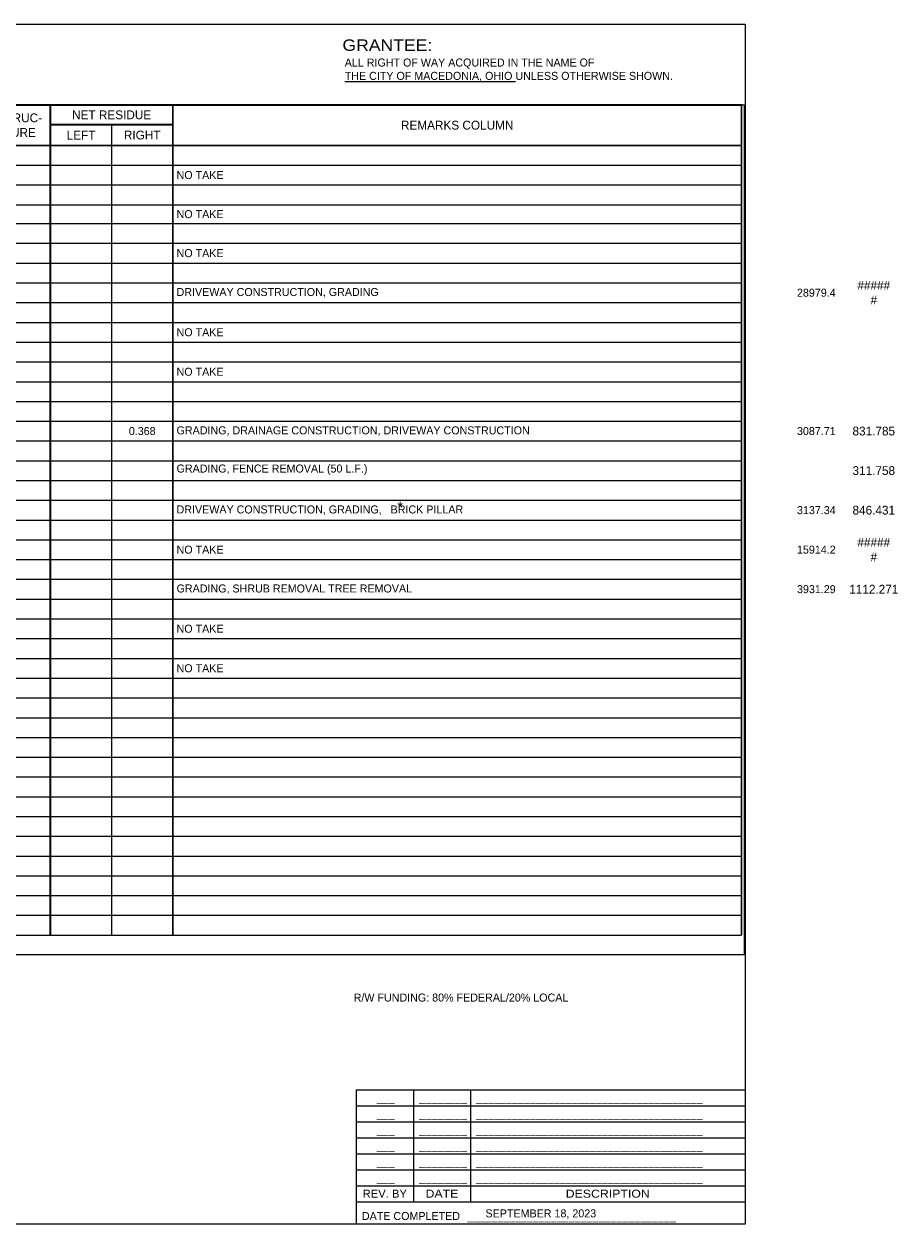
# Model space of a CAD drawing. Header units: feet. Extents: x 2097028.3 to 2097101.5, y 654105.8 to 654133.
# Tile 4 of 4: x 2097086.2 to 2097101.5, y 654112 to 654133. Entities that reach past the tile are written whole.
import ezdxf
from ezdxf.enums import TextEntityAlignment as Align

# ---------------------------------------------------------------- set-up
doc = ezdxf.new("R2010")
doc.units = ezdxf.units.FT
doc.header["$MEASUREMENT"] = 0
doc.layers.add('0_View_Frame_Border', color=251, linetype='Continuous', plot=False)
doc.layers.add('SH_Data', color=7, linetype='Continuous')
doc.layers.add('SH_Text', color=7, linetype='Continuous')
doc.styles.add('Font 70-Main Title', font='txt', dxfattribs={"width": 1.15, "height": 0.25})
doc.styles.add('Font 70-Title', font='txt', dxfattribs={"width": 1.15, "height": 0.2})
doc.styles.add('Slanted-Normal', font='font31.shx')
doc.styles.add('Straight-Normal LS 0.50', font='font30.shx', dxfattribs={"height": 0.14})
doc.styles.add('Straight_Normal', font='font30.shx', dxfattribs={"height": 0.14})

# ---------------------------------------------------------------- blocks, each defined once
blk = doc.blocks.new('*A970')
at = {"layer": 'SH_Data', "linetype": 'Continuous', "ltscale": 0.131765, "const_width": 0.0329}
for points in [[(30.438, -14.527), (30.438, 0), (0, 0), (0, -14.527)], [(1.021, 0), (1.021, -14.527)], [(5.666, 0), (5.666, -14.527)], [(7.132, 0), (7.132, -14.527)], [(9.602, 0), (9.602, -14.527)], [(12.995, 0), (12.995, -14.527)], [(14.066, 0), (14.066, -14.527)], [(15.136, 0), (15.136, -14.527)], [(16.207, 0), (16.207, -14.527)], [(17.278, 0), (17.278, -14.527)], [(18.348, 0), (18.348, -14.527)], [(20.489, 0), (20.489, -14.527)], [(7.132, -0.346), (12.995, -0.346)], [(18.348, -0.346), (20.489, -0.346)], [(0, -0.708), (30.438, -0.708)]]:
    blk.add_lwpolyline(points, dxfattribs=at)
at = {"layer": 'SH_Data', "linetype": 'Continuous', "ltscale": 0.131765}
for points in [[(8.367, -0.346), (8.367, -1.054)], [(11.76, -0.346), (11.76, -14.527)], [(19.419, -0.346), (19.419, -14.527)], [(0, -1.054), (30.438, -1.054)], [(0, -1.4), (30.438, -1.4)], [(8.367, -1.4), (8.367, -1.746)], [(0, -1.746), (30.438, -1.746)], [(0, -2.075), (30.438, -2.075)], [(0, -2.421), (30.438, -2.421)], [(0, -2.767), (30.438, -2.767)], [(8.367, -2.767), (8.367, -3.113)], [(0, -3.113), (30.438, -3.113)], [(0, -3.459), (30.438, -3.459)], [(8.367, -3.459), (8.367, -3.805)], [(0, -3.805), (30.438, -3.805)], [(0, -4.151), (30.438, -4.151)], [(0, -4.496), (30.438, -4.496)], [(0, -4.842), (1.021, -4.842)], [(5.666, -4.842), (30.438, -4.842)], [(0, -5.188), (30.438, -5.188)], [(8.367, -5.188), (8.367, -6.918)], [(0, -5.534), (30.438, -5.534)], [(0, -5.88), (1.021, -5.88)], [(5.666, -5.88), (30.438, -5.88)], [(0, -6.226), (1.021, -6.226)], [(5.666, -6.226), (30.438, -6.226)], [(0, -6.572), (30.438, -6.572)], [(0, -6.918), (30.438, -6.918)], [(0, -7.264), (30.438, -7.264)], [(8.367, -7.264), (8.367, -7.609)], [(0, -7.609), (30.438, -7.609)], [(0, -7.955), (30.438, -7.955)], [(8.367, -7.955), (8.367, -8.993)], [(0, -8.301), (30.438, -8.301)], [(0, -8.647), (30.438, -8.647)], [(0, -8.993), (30.438, -8.993)], [(0, -9.339), (30.438, -9.339)], [(8.367, -9.339), (8.367, -9.685)], [(0, -9.685), (30.438, -9.685)], [(0, -10.031), (30.438, -10.031)], [(8.367, -10.031), (8.367, -14.527)], [(0, -10.376), (30.438, -10.376)], [(0, -10.722), (30.438, -10.722)], [(0, -11.068), (30.438, -11.068)], [(0, -11.414), (30.438, -11.414)], [(0, -11.76), (30.438, -11.76)], [(0, -12.106), (30.438, -12.106)], [(0, -12.452), (30.438, -12.452)], [(0, -12.798), (30.438, -12.798)], [(0, -13.144), (30.438, -13.144)], [(0, -13.489), (30.438, -13.489)], [(0, -13.835), (30.438, -13.835)], [(0, -14.181), (30.438, -14.181)], [(0, -14.527), (30.438, -14.527)]]:
    blk.add_lwpolyline(points, dxfattribs=at)
at = {"layer": 'SH_Text', "style": 'Slanted-Normal'}
for s, insert, char_height, width, attachment_point in [('PARCEL NO.', (0.511, -0.354), 0.154, 0.88941, 5), ('OWNERS RECORD', (8.367, -0.173), 0.154, 2.33883, 5), ("AUDITOR'S", (11.299, -0.173), 0.154, 3.26118, 5), ('TOTAL P.R.O.', (13.531, -0.354), 0.154, 0.93882, 5), ('GROSS TAKE', (14.601, -0.354), 0.154, 0.93882, 5), ('P.R.O. IN TAKE', (15.672, -0.354), 0.154, 0.93882, 5), ('NET TAKE', (16.742, -0.354), 0.154, 0.93882, 5), ('STRUC-^JTURE', (17.813, -0.354), 0.154, 0.93882, 5), ('NET RESIDUE', (19.419, -0.173), 0.154, 2.00941, 5), ('OWNER', (3.344, -0.354), 0.154, 4.51294, 5), ('SHEET NO.', (6.399, -0.354), 0.154, 1.33412, 5), ('RECORD AREA', (12.378, -0.527), 0.154, 1.10353, 5), ('REMARKS COLUMN', (25.464, -0.354), 0.154, 9.81648, 5), ('O.R.', (7.749, -0.527), 0.154, 1.10353, 5), ('PAGE', (8.985, -0.527), 0.154, 1.10353, 5), ('PARCEL NUMBER', (10.681, -0.527), 0.154, 2.02588, 5), ('LEFT', (18.884, -0.527), 0.154, 0.93882, 5), ('RIGHT', (19.954, -0.527), 0.154, 0.93882, 5), ('8', (0.511, -1.227), 0.14, 0.88941, 5), ('JOY L. ZIEGLER TRUSTEE', (1.087, -1.227), 0.14, 4.51294, 4), ('9', (6.399, -1.227), 0.14, 1.33412, 5), ('56479884', (8.367, -1.227), 0.14, 2.33883, 5), ('33-11478', (10.681, -1.227), 0.14, 2.02588, 5), ('1.086 (A)', (12.378, -1.227), 0.14, 1.10353, 5), ('9', (0.511, -1.911), 0.14, 0.88941, 5), ('DENNIS W. BERRY', (1.087, -1.911), 0.14, 4.51294, 4), ('54543704', (8.367, -1.911), 0.14, 2.33883, 5), ('33-00049', (10.681, -1.911), 0.14, 2.02588, 5), ('1.217 (A)', (12.378, -1.911), 0.14, 1.10353, 5), ('10', (0.511, -2.594), 0.14, 0.88941, 5), ('MARY L. MUHAMMAD', (1.087, -2.594), 0.14, 4.51294, 4), ('56530847', (8.367, -2.594), 0.14, 2.33883, 5), ('33-01592', (10.681, -2.594), 0.14, 2.02588, 5), ('0.503 (A)', (12.378, -2.594), 0.14, 1.10353, 5), ('#####\\P#', (32.752, -3.286), 0.154, 0.87294, 5), ('11-T', (0.511, -3.286), 0.14, 0.88941, 5), ('CHARLES D. MACZKO', (1.087, -3.286), 0.14, 4.51294, 4), ('11', (6.399, -3.286), 0.14, 1.33412, 5), ('54707565', (8.367, -3.286), 0.14, 2.33883, 5), ('33-01230', (10.681, -3.286), 0.14, 2.02588, 5), ('5.394 (A)', (12.378, -3.286), 0.14, 1.10353, 5), ('0.665', (13.531, -3.286), 0.154, 0.93882, 5), ('0.029', (14.601, -3.286), 0.154, 0.93882, 5), ('0.029', (16.742, -3.286), 0.154, 0.93882, 5), ('12', (0.511, -3.978), 0.14, 0.88941, 5), ('VALERIE E. HEMMING', (1.087, -3.978), 0.14, 4.51294, 4), ('11', (6.399, -3.978), 0.14, 1.33412, 5), ('56084522', (8.367, -3.978), 0.14, 2.33883, 5), ('33-03383', (10.681, -3.978), 0.14, 2.02588, 5), ('1.933 (A)', (12.378, -3.978), 0.14, 1.10353, 5), ('13', (0.511, -4.669), 0.14, 0.88941, 5), ('ELLEN M. BALOCHKO', (1.087, -4.669), 0.14, 4.51294, 4), ('11', (6.399, -4.669), 0.14, 1.33412, 5), ('54586971', (8.367, -4.669), 0.14, 2.33883, 5), ('33-00123', (10.681, -4.669), 0.14, 2.02588, 5), ('1.437 (A)', (12.378, -4.669), 0.14, 1.10353, 5), ('STEPHANIE L. BALOCHKO', (1.087, -5.015), 0.14, 4.51294, 4), ('14-WD', (0.511, -5.707), 0.14, 0.88941, 5), ('15', (6.399, -5.707), 0.14, 1.33412, 5), ('146', (7.749, -5.707), 0.14, 1.10353, 5), ('713', (8.985, -5.707), 0.14, 1.10353, 5), ('33-00796', (10.681, -5.707), 0.14, 2.02588, 5), ('0.458 (A)', (12.378, -5.707), 0.14, 1.10353, 5), ('0.071', (13.531, -5.707), 0.154, 0.93882, 5), ('0.019', (14.601, -5.707), 0.154, 0.93882, 5), ('0.019', (16.742, -5.707), 0.154, 0.93882, 5), ('831.785', (32.752, -5.707), 0.154, 0.87294, 5), ('BRUCE C. & JACQUELYN ROXBURY ', (1.087, -6.053), 0.14, 4.51294, 4), ('0.007', (14.601, -6.399), 0.154, 0.93882, 5), ('0.007', (16.742, -6.399), 0.154, 0.93882, 5), ('GRADING, FENCE REMOVAL (50 L.F.)', (20.555, -6.292), 0.14, 9.81648, 1), ('311.758', (32.752, -6.399), 0.154, 0.87294, 5), ('14-T', (0.511, -6.399), 0.14, 0.88941, 5), ('15', (6.399, -6.399), 0.14, 1.33412, 5), ('15-T', (0.511, -7.091), 0.14, 0.88941, 5), ('JAMES LEWIS, JR', (1.087, -7.091), 0.14, 4.51294, 4), ('15', (6.399, -7.091), 0.14, 1.33412, 5), ('55863685', (8.367, -7.091), 0.14, 2.33883, 5), ('33-01113', (10.681, -7.091), 0.14, 2.02588, 5), ('0.480 (A)', (12.378, -7.091), 0.14, 1.10353, 5), ('0.072', (13.531, -7.091), 0.154, 0.93882, 5), ('0.019', (14.601, -7.091), 0.154, 0.93882, 5), ('0.019', (16.742, -7.091), 0.154, 0.93882, 5), ('846.431', (32.752, -7.091), 0.154, 0.87294, 5), ('#####\\P#', (32.752, -7.782), 0.154, 0.87294, 5), ('16', (0.511, -7.782), 0.14, 0.88941, 5), ('CITY OF MACEDONIA, OHIO', (1.087, -7.782), 0.14, 4.51294, 4), ('15', (6.399, -7.782), 0.14, 1.33412, 5), ('56826937', (8.367, -7.782), 0.14, 2.33883, 5), ('33-00012', (10.681, -7.782), 0.14, 2.02588, 5), ('2.127 (A)', (12.378, -7.782), 0.14, 1.10353, 5), ('17-T', (0.511, -8.474), 0.14, 0.88941, 5), ('DAN C. & BARBARA A. HAVLICEK', (1.087, -8.474), 0.14, 4.51294, 4), ('15', (6.399, -8.474), 0.14, 1.33412, 5), ('5376', (7.749, -8.474), 0.14, 1.10353, 5), ('64', (8.985, -8.474), 0.14, 1.10353, 5), ('33-00782', (10.681, -8.474), 0.14, 2.02588, 5), ('1.214 (A)', (12.378, -8.474), 0.14, 1.10353, 5), ('0.090', (13.531, -8.474), 0.154, 0.93882, 5), ('0.026', (14.601, -8.474), 0.154, 0.93882, 5), ('0.026', (16.742, -8.474), 0.154, 0.93882, 5), ('1112.271', (32.752, -8.474), 0.154, 0.87294, 5), ('18', (0.511, -9.166), 0.14, 0.88941, 5), ('CLINTON L. & KAREN ANDERSON', (1.087, -9.166), 0.14, 4.51294, 4), ('15', (6.399, -9.166), 0.14, 1.33412, 5), ('56479881', (8.367, -9.166), 0.14, 2.33883, 5), ('33-01994', (10.681, -9.166), 0.14, 2.02588, 5), ('0.638 (A)', (12.378, -9.166), 0.14, 1.10353, 5), ('19', (0.511, -9.858), 0.14, 0.88941, 5), ('JAMES E. & CHRISTINA BAUMGARTNER', (1.087, -9.858), 0.14, 4.51294, 4), ('56509538', (8.367, -9.858), 0.14, 2.33883, 5), ('33-00730', (10.681, -9.858), 0.14, 2.02588, 5), ('0.952 (A)', (12.378, -9.858), 0.14, 1.10353, 5)]:
    blk.add_mtext(s, dxfattribs=dict(at, insert=insert, char_height=char_height, width=width, attachment_point=attachment_point))
at = {"layer": 'SH_Text', "char_height": 0.14, "style": 'Slanted-Normal'}
for s, insert, attachment_point in [('NO TAKE', (20.555, -1.227), 4), ('NO TAKE', (20.555, -1.911), 4), ('NO TAKE', (20.555, -2.594), 4), ('0.000', (15.672, -3.286), 5), ('DRIVEWAY CONSTRUCTION, GRADING', (20.555, -3.286), 4), ('28979.4', (31.747, -3.286), 5), ('NO TAKE', (20.555, -3.978), 4), ('NO TAKE', (20.555, -4.669), 4), ('0.000', (15.672, -5.707), 5), ('0.368', (19.954, -5.707), 5), ('GRADING, DRAINAGE CONSTRUCTION, DRIVEWAY CONSTRUCTION', (20.555, -5.707), 4), ('3087.71', (31.747, -5.707), 5), ('0.000', (13.531, -6.399), 5), ('0.000', (15.672, -6.399), 5), ('0.000', (15.672, -7.091), 5), ('DRIVEWAY CONSTRUCTION, GRADING,   BRICK PILLAR', (20.555, -7.091), 4), ('3137.34', (31.747, -7.091), 5), ('NO TAKE', (20.555, -7.782), 4), ('15914.2', (31.747, -7.782), 5), ('0.000', (15.672, -8.474), 5), ('GRADING, SHRUB REMOVAL TREE REMOVAL', (20.555, -8.474), 4), ('3931.29', (31.747, -8.474), 5), ('NO TAKE', (20.555, -9.166), 4), ('NO TAKE', (20.555, -9.858), 4)]:
    blk.add_mtext(s, dxfattribs=dict(at, insert=insert, attachment_point=attachment_point))

msp = doc.modelspace()

# ---------------------------------------------------------------- linework, layer by layer
at = {"layer": '0_View_Frame_Border', "color": 6}
msp.add_lwpolyline([(2097068.279, 654133.011), (2097098.779, 654133.011), (2097098.779, 654112.011), (2097068.279, 654112.011)], close=True, dxfattribs=at)
at = {"layer": '0_View_Frame_Border', "color": 1}
msp.add_lwpolyline([(2097068.279, 654131.594), (2097098.766, 654131.594), (2097098.766, 654116.721), (2097068.279, 654116.721)], close=True, dxfattribs=at)
at = {"layer": 'SH_Text'}
for p, q in [((2097091.976, 654114.362), (2097091.976, 654112.011)), ((2097091.976, 654114.362), (2097098.779, 654114.362)), ((2097092.976, 654114.362), (2097092.976, 654112.402)), ((2097093.976, 654114.362), (2097093.976, 654112.402)), ((2097091.976, 654112.682), (2097098.779, 654112.682)), ((2097091.976, 654112.402), (2097098.779, 654112.402))]:
    msp.add_line(p, q, dxfattribs=at)
at = {"layer": 'SH_Text', "color": 7, "linetype": 'Continuous', "lineweight": 0}
for p, q in [((2097091.976, 654114.082), (2097098.779, 654114.082)), ((2097091.976, 654113.802), (2097098.779, 654113.802)), ((2097091.976, 654113.522), (2097098.779, 654113.522)), ((2097091.976, 654113.242), (2097098.779, 654113.242)), ((2097091.976, 654112.962), (2097098.779, 654112.962))]:
    msp.add_line(p, q, dxfattribs=at)

# ---------------------------------------------------------------- block references
at = {"layer": 'SH_Data'}
msp.add_blockref('*A970', (2097068.279, 654131.594), dxfattribs=at)

# ---------------------------------------------------------------- texts
at = {"layer": 'SH_Data', "insert": (2097091.736, 654132.741), "char_height": 0.2, "width": 4.94999, "attachment_point": 1, "style": 'Font 70-Title'}
msp.add_mtext('GRANTEE:', dxfattribs=at)
at = {"layer": 'SH_Text', "style": 'Straight_Normal', "width": 0.9}
msp.add_text('*', height=0.21, dxfattribs=at).set_placement((2097092.696, 654124.445, 888.874))
at = {"layer": 'SH_Text', "color": 1, "linetype": 'Continuous', "lineweight": 13, "style": 'Straight-Normal LS 0.50'}
for s, p in [('___', (2097092.492, 654114.222)), ('________', (2097093.496, 654114.222)), ('___', (2097092.492, 654113.942)), ('________', (2097093.496, 654113.942)), ('___', (2097092.492, 654113.662)), ('________', (2097093.496, 654113.662)), ('___', (2097092.492, 654113.382)), ('________', (2097093.496, 654113.382)), ('___', (2097092.492, 654113.102)), ('________', (2097093.496, 654113.102)), ('___', (2097092.492, 654112.822)), ('________', (2097093.496, 654112.822))]:
    msp.add_text(s, height=0.14, dxfattribs=at).set_placement(p, align=Align.MIDDLE_CENTER)
for s, p in [('______________________________________ ', (2097094.076, 654114.222)), ('______________________________________ ', (2097094.076, 654113.942)), ('______________________________________ ', (2097094.076, 654113.662)), ('______________________________________ ', (2097094.076, 654113.382)), ('______________________________________ ', (2097094.076, 654113.102)), ('______________________________________ ', (2097094.076, 654112.822)), ('___________________________________ ', (2097093.923, 654112.151))]:
    msp.add_text(s, height=0.14, dxfattribs=at).set_placement(p, align=Align.MIDDLE_LEFT)
at = {"layer": 'SH_Text', "linetype": 'Continuous', "lineweight": 0, "style": 'Font 70-Main Title'}
for s, width, p in [('REV. BY', 1.05, (2097092.476, 654112.542)), ('DATE', 1.15, (2097093.476, 654112.542)), ('DESCRIPTION', 1.15, (2097096.377, 654112.542))]:
    msp.add_text(s, height=0.14, dxfattribs=dict(at, width=width)).set_placement(p, align=Align.MIDDLE_CENTER)
at = {"layer": 'SH_Text', "linetype": 'Continuous', "lineweight": 13, "style": 'Straight-Normal LS 0.50'}
for s, p in [('DATE COMPLETED', (2097092.076, 654112.151)), ('SEPTEMBER 18, 2023', (2097094.239, 654112.197))]:
    msp.add_text(s, height=0.14, dxfattribs=at).set_placement(p, align=Align.MIDDLE_LEFT)
at = {"layer": 'SH_Text', "char_height": 0.14, "style": 'Straight_Normal'}
for s, insert, width, attachment_point in [('\\pxsm1;ALL RIGHT OF WAY ACQUIRED IN THE NAME OF\\P{\\LTHE CITY OF MACEDONIA, OHIO} UNLESS OTHERWISE SHOWN.', (2097091.776, 654132.407), 6.50674, 1), ('\\pxql;R/W FUNDING: 80% FEDERAL/20% LOCAL', (2097094.848, 654116.044), 5.83163, 2)]:
    msp.add_mtext(s, dxfattribs=dict(at, insert=insert, width=width, attachment_point=attachment_point))

doc.saveas('drawing.dxf')
